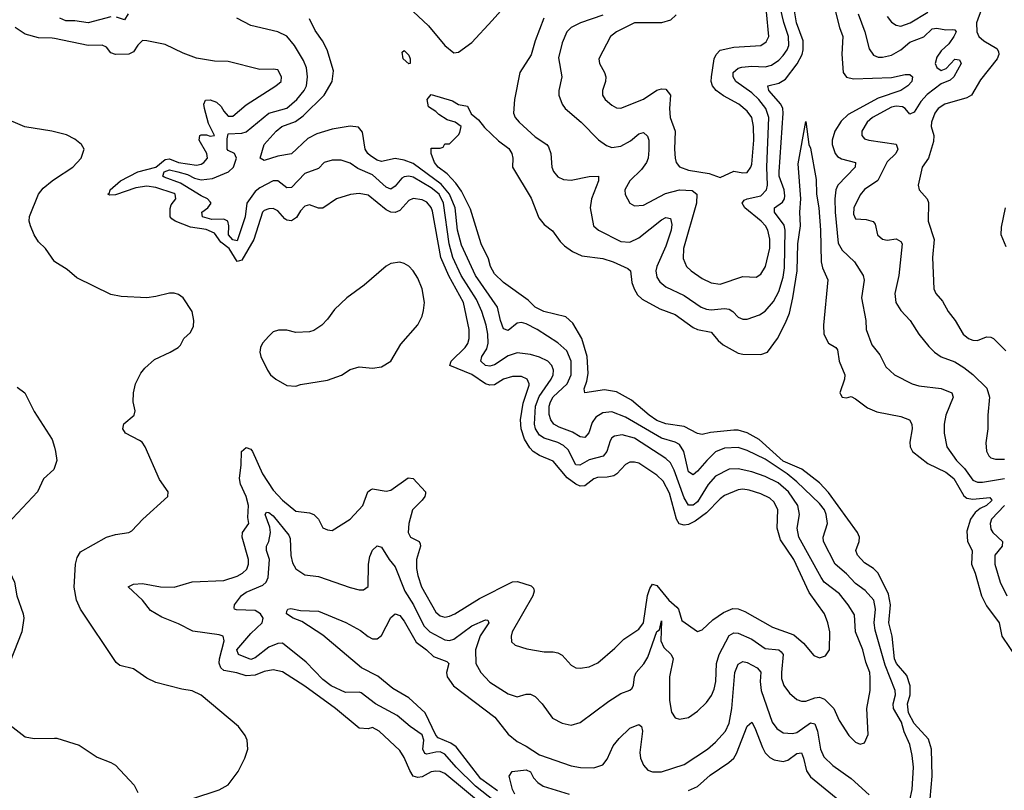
# Model space of a CAD drawing. Header units: inches. Extents: x 1245430 to 1420861, y 606325 to 671315.
# Tile 246 of 256: x 1389846 to 1394209, y 635547 to 638964. Entities that reach past the tile are written whole.
import ezdxf

# ---------------------------------------------------------------- set-up
doc = ezdxf.new("R2010")
doc.units = ezdxf.units.IN
doc.header["$MEASUREMENT"] = 0
doc.layers.add('B3683', color=7, linetype='Continuous')
doc.layers.add('B3693', color=7, linetype='Continuous')

msp = doc.modelspace()

# ---------------------------------------------------------------- linework, layer by layer
at = {"layer": 'B3683', "color": 5}
for points, elevation in [([(1390000, 638880), (1389990, 638882), (1389930, 638884.2), (1389870, 638899.5), (1389825.6, 638930)], 780), ([(1390000, 638467), (1389988.7, 638470), (1389868.9, 638488.9), (1389756.6, 638536.6)], 820), ([(1390000, 637892.3), (1389959.7, 637950), (1389930, 637978.9), (1389909.8, 638010), (1389893.3, 638050), (1389888.5, 638070), (1389890, 638091.3), (1389929.5, 638190), (1389950, 638217.3), (1389989.3, 638250), (1390000, 638256.9)], 820), ([(1389834.5, 637334.5), (1389868.4, 637310), (1389910, 637226.8), (1389990, 637102.8), (1390000, 637068.4)], 820), ([(1390000, 636978.8), (1389997.1, 636970), (1389952, 636928), (1389924.4, 636870), (1389770, 636704.5), (1389750, 636672.7), (1389742, 636650), (1389738.7, 636630), (1389747.2, 636590), (1389794, 636534), (1389823.7, 636470), (1389833.4, 636410), (1389861.6, 636330), (1389864.4, 636310), (1389854.9, 636250), (1389784.4, 636070), (1389747.3, 635927.3), (1389777.3, 635857.3), (1389870, 635783.8), (1389910, 635777), (1390000, 635778.1)], 820)]:
    msp.add_lwpolyline(points, dxfattribs=dict(at, elevation=elevation))
at = {"layer": 'B3693', "color": 5}
for points, elevation in [([(1392755, 638985), (1392730, 638962.1), (1392690, 638949.5), (1392570, 638950.3), (1392491.3, 638910), (1392463.5, 638890), (1392412.9, 638790), (1392414.7, 638770), (1392437.6, 638730), (1392443.5, 638710), (1392442.3, 638690), (1392429.3, 638650), (1392429.2, 638630), (1392440.8, 638610), (1392470, 638584.2), (1392490, 638573.4), (1392510, 638571.3), (1392610, 638612.1), (1392670, 638650.9), (1392690, 638657.7), (1392710, 638655.9), (1392730.1, 638630), (1392725.4, 638570), (1392727.9, 638530), (1392750.6, 638470), (1392747.1, 638390), (1392751.2, 638350), (1392755.5, 638330), (1392770, 638311.6), (1392810, 638297.2), (1392902, 638282), (1392950, 638264), (1393010, 638291.9), (1393050, 638285.2), (1393070, 638286.4), (1393086.3, 638310), (1393090, 638324), (1393099.5, 638430), (1393098.5, 638490), (1393090.8, 638530), (1393070, 638558.5), (1393032.9, 638590), (1392965.6, 638625.6), (1392931.9, 638650), (1392915.6, 638670), (1392910.4, 638690), (1392911.4, 638710), (1392923.9, 638790), (1392931.7, 638810), (1392950, 638828.2), (1393010, 638842.2), (1393130, 638849.5), (1393153.7, 638866.3), (1393165.2, 638890), (1393145.1, 639110)], 780), ([(1391590, 638999.7), (1391657.3, 638937.3), (1391730, 638850.2), (1391770, 638816.5), (1391790, 638820.3), (1391850, 638862.7), (1391940.3, 638959.7), (1392015.7, 639044.3)], 740), ([(1392430, 638983.7), (1392331.6, 638950), (1392290.3, 638930), (1392271.1, 638910), (1392250, 638860.7), (1392234.3, 638794.3), (1392248.4, 638710), (1392235.8, 638650), (1392235.8, 638630), (1392249.2, 638590), (1392263.6, 638570), (1392333.6, 638510), (1392410.8, 638430.8), (1392445.8, 638405.7), (1392470, 638397.8), (1392510, 638403.5), (1392552.5, 638427.5), (1392590, 638458), (1392610, 638464), (1392627.7, 638447.7), (1392633.7, 638430), (1392634.1, 638385.9), (1392631.5, 638350), (1392623.7, 638330), (1392601, 638299), (1392549.5, 638250), (1392527.7, 638210), (1392528.7, 638188.7), (1392550.4, 638150), (1392570, 638139.1), (1392610, 638141.7), (1392707.2, 638192.8), (1392770, 638209.3), (1392826.7, 638206.7), (1392846.4, 638190), (1392845.6, 638150), (1392787.6, 637950), (1392785.7, 637905.7), (1392800.6, 637870), (1392821.6, 637850), (1392870, 637816.6), (1392910, 637797.9), (1392950, 637790.9), (1393050, 637824.8), (1393110, 637822.4), (1393130, 637834.9), (1393151.2, 637870), (1393170, 637951.3), (1393170.7, 637990.7), (1393161.7, 638030), (1393150.4, 638050), (1393131.7, 638070), (1393059, 638130), (1393047.6, 638150), (1393055.8, 638164.2), (1393069.6, 638170), (1393130, 638183.3), (1393154.8, 638210), (1393159.5, 638230), (1393156.4, 638310), (1393165.7, 638530), (1393152.5, 638570), (1393121.2, 638610), (1393090, 638640.1), (1393019.2, 638690), (1393007.5, 638710), (1393008.4, 638730), (1393030, 638749.5), (1393046.4, 638753.6), (1393090, 638757.2), (1393150, 638754.3), (1393178.2, 638761.8), (1393210, 638784.2), (1393230, 638804.8), (1393247.1, 638830), (1393254.5, 638850), (1393252.6, 638890), (1393231.6, 638951.6), (1393208.2, 639051.8)], 760), ([(1392168.2, 638970), (1392130, 638869.7), (1392111.9, 638808.1), (1392062.2, 638730), (1392038, 638610), (1392035, 638550), (1392042.3, 638530), (1392059.7, 638510), (1392130, 638444), (1392182.4, 638410), (1392190, 638400.5), (1392200.3, 638370), (1392203.9, 638310), (1392211.1, 638291.1), (1392230, 638267), (1392255.2, 638255.2), (1392290, 638252), (1392370, 638269.3), (1392410.4, 638270), (1392411.1, 638250), (1392380.4, 638170), (1392373.3, 638130), (1392389.2, 638050), (1392410.3, 638030), (1392510, 637980.6), (1392550, 637976.9), (1392590, 637996.2), (1392690, 638075.8), (1392710, 638086.3), (1392730, 638082), (1392735.2, 638055.2), (1392732.7, 638030), (1392710, 637959.8), (1392668.8, 637870), (1392665.6, 637850), (1392670, 637822.6), (1392682.3, 637802.3), (1392710, 637779.5), (1392790, 637740.4), (1392866, 637690), (1392890, 637679.8), (1392910, 637676.8), (1392970, 637683.6), (1392990, 637680.1), (1393006, 637670), (1393030, 637644.7), (1393050, 637636.2), (1393070, 637635.6), (1393124.3, 637655.7), (1393150, 637671.8), (1393185.9, 637714.1), (1393210, 637759.1), (1393230, 637822.6), (1393235.9, 637864.1), (1393238.8, 638030), (1393233.4, 638053.4), (1393191, 638110), (1393190.5, 638129.5), (1393225.6, 638154.4), (1393235.9, 638170), (1393237.3, 638182.7), (1393233.3, 638210), (1393212.2, 638270), (1393211.3, 638290), (1393229.6, 638550), (1393227.3, 638570), (1393218.3, 638590), (1393166.4, 638650), (1393161.4, 638670), (1393210, 638682.1), (1393239.4, 638700.6), (1393291.2, 638768.7), (1393313.3, 638810), (1393318.6, 638830), (1393318.1, 638870), (1393288.9, 638950), (1393274.9, 639030)], 740), ([(1393457.9, 639010), (1393478.4, 638930), (1393493.5, 638890), (1393489.4, 638810.6), (1393494.8, 638730), (1393510, 638708.7), (1393541.4, 638701.4), (1393710, 638707.2), (1393770, 638721.5), (1393790, 638721.3), (1393802.4, 638710), (1393799.7, 638690), (1393781.1, 638670), (1393750.1, 638650), (1393650, 638616.7), (1393517.1, 638542.9), (1393486.2, 638513.8), (1393457.5, 638470), (1393446.2, 638430), (1393446.1, 638410), (1393459.2, 638370), (1393470, 638357.6), (1393487.7, 638347.7), (1393550.2, 638330), (1393547.9, 638310), (1393472.1, 638230), (1393463.1, 638210), (1393458.4, 638170), (1393459, 638110), (1393473.7, 637973.7), (1393490, 637942.6), (1393545.6, 637890), (1393584.4, 637830), (1393588.3, 637808.3), (1393577, 637730), (1393596.1, 637630), (1393597.8, 637590), (1393622.5, 637522.5), (1393657.5, 637477.5), (1393684.6, 637424.6), (1393722.4, 637390), (1393800.4, 637350), (1393830, 637341.1), (1393930, 637328.7), (1393976.1, 637310), (1393982.8, 637290), (1393950.2, 637210), (1393943.2, 637170), (1393943.2, 637130), (1393954.5, 637070), (1393997.2, 637010), (1394033.3, 636973.3), (1394070, 636922.7), (1394090, 636913), (1394112.9, 636912.9), (1394210, 636929.7)], 740), ([(1393690, 638977.7), (1393710, 638953.2), (1393730, 638939), (1393750, 638935), (1393792.8, 638950), (1393870, 638997.5)], 780), ([(1394107.8, 639010), (1394086.4, 638950), (1394087.6, 638910), (1394096.9, 638890), (1394118, 638870), (1394175.7, 638835.7), (1394183, 638823), (1394184.6, 638810), (1394177.9, 638790), (1394103.3, 638696.7), (1394064.5, 638630), (1394043, 638617), (1393946, 638590), (1393916.2, 638570), (1393901.7, 638550), (1393885.9, 638510), (1393885.7, 638490), (1393896.8, 638450), (1393896, 638424), (1393872.9, 638350), (1393845.5, 638310), (1393827.1, 638230), (1393831.8, 638210), (1393866.7, 638170), (1393872.9, 638152.8), (1393871.8, 638070), (1393899, 637990), (1393891, 637910), (1393896.9, 637770), (1393905.8, 637750), (1393935.7, 637715.7), (1393960.2, 637670), (1393991.8, 637630), (1394026.3, 637570), (1394050, 637551), (1394070, 637543.2), (1394090, 637541.6), (1394130, 637557.3), (1394150, 637556), (1394162, 637550), (1394216, 637496)], 780), ([(1390250, 638976.6), (1390150, 638950.7), (1390090, 638958.5), (1390050, 638958.5), (1390023.7, 638970)], 760), ([(1390326.5, 638990), (1390310, 638962.6), (1390275, 638975)], 760), ([(1391950, 635499), (1391865.5, 635565.5), (1391780.3, 635650), (1391730, 635707.5), (1391710, 635717.2), (1391690, 635716.8), (1391650, 635706.8), (1391640.9, 635710), (1391632.6, 635730), (1391636.3, 635770), (1391630, 635792.8), (1391576, 635830), (1391519.2, 635879.2), (1391422.9, 635930), (1391358.7, 635978.7), (1391350, 635982.4), (1391290, 635980.4), (1391226.2, 636010), (1391190, 636039), (1391114.9, 636114.9), (1391010, 636199.7), (1390990, 636198.4), (1390950, 636182), (1390890, 636134.9), (1390870, 636127.8), (1390815.4, 636150), (1390808.4, 636170), (1390870, 636243.1), (1390919.9, 636290), (1390924.5, 636310), (1390913.8, 636330), (1390890, 636344), (1390807, 636347), (1390797.6, 636350), (1390796.3, 636356.3), (1390797.3, 636370), (1390828.8, 636411.2), (1390850, 636425.7), (1390923, 636457), (1390938.7, 636470), (1390947.6, 636490), (1390952.5, 636570), (1390939.9, 636610), (1390939.1, 636630), (1390950.7, 636650), (1390957.1, 636690), (1390953.9, 636713.9), (1390934.2, 636770), (1390940, 636780), (1390950, 636779.5), (1390970, 636763.9), (1391038.9, 636678.9), (1391044.1, 636664.1), (1391048, 636588), (1391055.3, 636555.3), (1391070, 636529.1), (1391110, 636502), (1391170, 636495.7), (1391310, 636447), (1391350, 636436.2), (1391370, 636435.6), (1391390, 636451), (1391391.4, 636550), (1391396.9, 636583.1), (1391410, 636612.4), (1391430, 636631.7), (1391450, 636624.7), (1391483.6, 636570), (1391510, 636538), (1391552.7, 636430), (1391591.5, 636370), (1391636.8, 636276.8), (1391664.1, 636250), (1391730, 636214.9), (1391750, 636212.1), (1391770, 636217.8), (1391850, 636276.2), (1391910, 636303.6), (1391921, 636301), (1391925.3, 636290), (1391887.3, 636232.7), (1391865.8, 636170), (1391867.5, 636110), (1391890.1, 636070.1), (1391930, 636026.8), (1392010, 635975.2), (1392050, 635962.3), (1392090, 635973.4), (1392110, 635973.4), (1392130, 635963.6), (1392161.6, 635930), (1392206.9, 635866.9), (1392250, 635844.6), (1392290, 635835.4), (1392330, 635847.5), (1392456.9, 635943.1), (1392510, 635976.5), (1392550, 635991.5), (1392559.6, 636000.5), (1392566.6, 636013.4), (1392570.4, 636050), (1392577.2, 636070), (1392612.3, 636107.7), (1392630, 636137.7), (1392670, 636252), (1392681.5, 636258.5), (1392690, 636298), (1392687.6, 636210), (1392700, 636180), (1392732.4, 636150), (1392741.7, 636130), (1392725, 636050), (1392725.8, 635945.8), (1392733.7, 635893.7), (1392750, 635868.5), (1392770, 635862.3), (1392810, 635870.2), (1392850, 635897.7), (1392890, 635936.9), (1392912.2, 635967.8), (1392924.2, 635995.8), (1392930.4, 636030), (1392933.4, 636110), (1392945.9, 636150), (1392990, 636233.6), (1393010, 636245.3), (1393030, 636243.8), (1393090, 636217.3), (1393150, 636175.9), (1393210, 636170.6), (1393221, 636161), (1393229.5, 636149.5), (1393221.2, 636070), (1393222.3, 636042.3), (1393232.5, 636012.5), (1393257.7, 635977.7), (1393289.6, 635949.5), (1393310, 635942.5), (1393330, 635942.6), (1393370, 635957.5), (1393390, 635959.8), (1393411.9, 635951.9), (1393454.2, 635910), (1393476.8, 635856.8), (1393519.6, 635790), (1393550, 635761.1), (1393570, 635752.2), (1393590, 635758), (1393605.6, 635794.4), (1393599.4, 635910), (1393614.1, 635990), (1393614.3, 636045.7), (1393612.8, 636070), (1393595.1, 636115.1), (1393581.7, 636170), (1393549.9, 636250), (1393544.9, 636324.9), (1393517.6, 636370), (1393478.7, 636418.7), (1393410.5, 636470), (1393397.2, 636490), (1393298.1, 636670), (1393291.6, 636710), (1393302.3, 636770), (1393294.3, 636810), (1393252.4, 636870), (1393206.4, 636910), (1393150, 636938.3), (1393090, 636959.5), (1393030, 636972.5), (1392990, 636970.5), (1392930, 636940.2), (1392896.8, 636903.2), (1392850, 636826), (1392830, 636811.4), (1392810, 636811.2), (1392790, 636843.2), (1392746, 636966), (1392730, 636998.9), (1392710, 637017.9), (1392570, 637108.5), (1392516.5, 637123.5), (1392482.2, 637117.8), (1392470.1, 637109.9), (1392462.7, 637097.3), (1392448.4, 637050), (1392431.8, 637028.2), (1392370, 637012.9), (1392328.8, 636988.8), (1392309.9, 636990), (1392276.1, 637056.1), (1392256.3, 637076.3), (1392230, 637089.5), (1392170, 637108.5), (1392150, 637121.7), (1392131.7, 637150), (1392127.1, 637170), (1392131.9, 637250), (1392147.4, 637292.6), (1392201.7, 637370), (1392209.9, 637390), (1392210.9, 637410), (1392203.8, 637430), (1392185.7, 637450), (1392150, 637468), (1392110, 637478.7), (1392050, 637486.3), (1392010, 637473), (1391950, 637433.5), (1391930, 637427.1), (1391910, 637430.5), (1391889.1, 637450), (1391893.3, 637470), (1391915.4, 637504.6), (1391921.9, 637530), (1391921.2, 637570), (1391913.1, 637610), (1391894.1, 637670), (1391870, 637723.2), (1391801.7, 637830), (1391765.8, 637910), (1391748.7, 637970), (1391724, 638150), (1391704.5, 638190), (1391670, 638219), (1391590, 638265.4), (1391570, 638269.9), (1391550, 638267.6), (1391539, 638261), (1391510, 638226.1), (1391490, 638212.4), (1391470, 638220.7), (1391410, 638276.7), (1391343.8, 638303.8), (1391310, 638328.5), (1391270, 638341.8), (1391230, 638341), (1391195.8, 638330), (1391170, 638303.5), (1391110, 638282.5), (1391050, 638219.5), (1391030, 638217.7), (1390990, 638249.3), (1390970, 638249.1), (1390910, 638218.4), (1390890, 638202.2), (1390852.8, 638150), (1390845.8, 638090), (1390810, 637984.1), (1390790, 637988), (1390771.2, 638010), (1390773.1, 638050), (1390769, 638070), (1390750, 638078.8), (1390698.2, 638078.2), (1390655.8, 638090), (1390652.9, 638110), (1390679.6, 638130), (1390694.2, 638150), (1390690, 638156.8), (1390677.8, 638170), (1390650, 638182.5), (1390558.7, 638238.7), (1390485.8, 638265.8), (1390479.6, 638270), (1390486.8, 638290), (1390510, 638297.6), (1390547.1, 638290), (1390590, 638277.3), (1390620.8, 638260.9), (1390650, 638254.4), (1390699.7, 638260.3), (1390771, 638289), (1390792.9, 638310), (1390806.8, 638350), (1390797.4, 638370), (1390770, 638383.2), (1390765.3, 638390), (1390765, 638435), (1390770, 638457.4), (1390830, 638460.7), (1390850, 638466.7), (1390950, 638549.1), (1391030, 638571.1), (1391074.6, 638610), (1391106.6, 638650), (1391116.6, 638670), (1391121.7, 638710), (1391116.7, 638750), (1391103, 638783), (1391063.9, 638850), (1391030, 638891.3), (1390990, 638909.9), (1390870, 638937.7), (1390808.3, 638970)], 760), ([(1393790, 635503.1), (1393801.6, 635550), (1393806.6, 635650), (1393801.4, 635701.4), (1393789.9, 635750), (1393765.8, 635805.8), (1393753.2, 635850), (1393718.8, 635910), (1393716.7, 635930), (1393726.4, 635970), (1393726.1, 635990), (1393681.5, 636101.5), (1393636.9, 636256.9), (1393632.3, 636290), (1393638.1, 636350), (1393630.8, 636390), (1393593.3, 636433.3), (1393550, 636464.7), (1393510, 636506.5), (1393459, 636550), (1393407.3, 636650), (1393406, 636670), (1393425.4, 636730), (1393420.5, 636770), (1393412.1, 636790), (1393390, 636818.2), (1393290, 636914.8), (1393247.3, 636950), (1393150, 637015), (1393070, 637054.1), (1393030, 637067.7), (1392970, 637063.5), (1392930, 637047.5), (1392891, 637010), (1392850, 636961.5), (1392830, 636946), (1392810, 636959.8), (1392789.1, 637049.1), (1392770, 637080.2), (1392750, 637091.2), (1392690, 637108.5), (1392530, 637201.3), (1392470, 637225), (1392430, 637220.9), (1392398.9, 637201.1), (1392382.3, 637177.7), (1392367.5, 637132.5), (1392350, 637110.8), (1392330, 637114.9), (1392295.3, 637135.3), (1392236.6, 637156.6), (1392212.8, 637170), (1392199.2, 637190), (1392192.8, 637212.8), (1392192.5, 637250), (1392198, 637270), (1392210, 637291.8), (1392272.1, 637350), (1392289.6, 637390), (1392289.1, 637450), (1392270, 637496), (1392231.4, 637531.4), (1392139.2, 637590), (1392090, 637615), (1392070, 637620.9), (1392050, 637618.9), (1392010, 637586.2), (1391990, 637593.8), (1391976.5, 637630), (1391963.4, 637690), (1391865.7, 637830), (1391804.2, 637964.2), (1391786.8, 638030), (1391775.2, 638130), (1391750.6, 638190.6), (1391714, 638234), (1391590, 638325.6), (1391550, 638340.7), (1391510, 638347.9), (1391450, 638335), (1391430, 638341.4), (1391400.3, 638360.2), (1391388.3, 638370), (1391377.5, 638390), (1391364.8, 638464.8), (1391347.7, 638487.7), (1391310, 638492.1), (1391230, 638477.9), (1391162.3, 638457.7), (1391122.4, 638437.6), (1391050, 638368.8), (1390990, 638358.8), (1390930, 638339.7), (1390912.3, 638350), (1390929.1, 638410.9), (1390983, 638470), (1391007.1, 638490), (1391067.9, 638512.1), (1391102.5, 638537.5), (1391194.8, 638630), (1391231, 638690), (1391236.5, 638736.5), (1391208.2, 638830), (1391187.7, 638870), (1391155.5, 638915.5), (1391130, 638968.4)], 740), ([(1393562.3, 638990), (1393590.7, 638910), (1393610, 638834.4), (1393630, 638806), (1393650, 638798.2), (1393670, 638797.1), (1393710, 638806.9), (1393750, 638829.6), (1393790, 638864.6), (1393852.2, 638887.8), (1393890, 638923.8), (1393910, 638926.2), (1393950, 638919.4), (1393981.1, 638921.1), (1393990, 638919.6), (1393995.8, 638910), (1393985.5, 638890), (1393963.3, 638856.7), (1393930, 638826.2), (1393910, 638798.4), (1393902.8, 638770), (1393910, 638751.5), (1393930, 638739.3), (1393952, 638748), (1393990, 638788.7), (1394010, 638786), (1394018, 638770), (1393986, 638710), (1393970, 638696.2), (1393930, 638679.5), (1393867.6, 638632.4), (1393839.5, 638600.5), (1393810, 638554), (1393790, 638545.6), (1393769.8, 638570), (1393757.5, 638577.5), (1393730, 638580.9), (1393710, 638576.8), (1393624.6, 638530), (1393601.5, 638510), (1393578.3, 638470), (1393577.5, 638450), (1393590, 638435.5), (1393609.2, 638429.2), (1393730, 638411.8), (1393737.4, 638390), (1393728.8, 638370), (1393690, 638333.1), (1393649.5, 638250.5), (1393590, 638211), (1393570, 638187.6), (1393542.2, 638130), (1393541.2, 638101.2), (1393550, 638081.6), (1393597.8, 638077.7), (1393628.8, 638068.8), (1393636.9, 638056.9), (1393647.7, 638010), (1393670, 637990.2), (1393690, 637987), (1393730, 637992.7), (1393750, 637980.3), (1393756.3, 637970), (1393741.9, 637830), (1393724.5, 637750), (1393728.4, 637710), (1393750, 637674.6), (1393792.3, 637630), (1393830.1, 637570.1), (1393874.4, 637514.4), (1393899.6, 637490), (1393929.5, 637469.5), (1393990, 637446.4), (1394030, 637421.5), (1394070, 637390.1), (1394131.1, 637330), (1394144.1, 637290), (1394136.5, 637210), (1394136.3, 637150), (1394127.8, 637087.8), (1394130.2, 637050.2), (1394140.3, 637030), (1394150, 637021.5), (1394170, 637015.9), (1394210, 637016.1)], 760), ([(1391912.8, 635470), (1391730, 635621), (1391710, 635629.9), (1391690, 635632.5), (1391670, 635629.3), (1391630, 635607.1), (1391610, 635603.8), (1391590, 635610.5), (1391574.4, 635634.4), (1391550, 635692.6), (1391530, 635723.5), (1391439.7, 635810), (1391410, 635826.3), (1391390, 635819.8), (1391350, 635823.2), (1391245.6, 635910), (1391110, 636008.2), (1391010, 636072.4), (1390970, 636081.9), (1390930, 636073.4), (1390890, 636058.1), (1390850, 636054.5), (1390807.8, 636067.8), (1390750, 636077.9), (1390737.1, 636090), (1390730.5, 636110.5), (1390731.2, 636130), (1390752, 636210), (1390747.1, 636230), (1390730, 636236.9), (1390612.8, 636252.8), (1390550, 636285.4), (1390475.4, 636315.4), (1390425, 636345), (1390389.9, 636390), (1390326.3, 636450), (1390350, 636461.4), (1390390, 636464.3), (1390470, 636449.6), (1390530, 636448.4), (1390610, 636472.2), (1390750, 636477.1), (1390810, 636496), (1390834.1, 636510), (1390852.2, 636527.8), (1390860.1, 636550), (1390859.7, 636570), (1390831.7, 636670), (1390834, 636690), (1390862, 636730), (1390856.7, 636756.7), (1390860.1, 636810), (1390850.3, 636849.7), (1390825, 636905), (1390819.6, 636930), (1390828, 636990), (1390828.3, 637050), (1390850, 637067.7), (1390870, 637059.6), (1390877.6, 637050), (1390922.5, 636950), (1390970, 636878.4), (1391010, 636833.9), (1391070, 636784.6), (1391130, 636776.9), (1391150.2, 636770.2), (1391170.4, 636750), (1391190, 636710.8), (1391210, 636701.6), (1391230, 636699.3), (1391310, 636748.7), (1391366.6, 636810), (1391389.2, 636870.8), (1391400.4, 636879.6), (1391410, 636883.6), (1391470, 636873.1), (1391490, 636877.8), (1391567.9, 636932.1), (1391590, 636930.2), (1391644.4, 636870), (1391643.8, 636863.8), (1391641.7, 636850), (1391630, 636834), (1391586.4, 636790), (1391570.2, 636730), (1391567.8, 636690), (1391577.3, 636670), (1391616.4, 636650), (1391620.3, 636640.3), (1391622, 636630), (1391604, 636570), (1391604.2, 636530), (1391610, 636499.1), (1391627.3, 636450), (1391690, 636337.7), (1391710, 636320.1), (1391730, 636315.5), (1391750, 636319.5), (1391774, 636330), (1391882.9, 636397.1), (1392030, 636471.3), (1392052.6, 636472.6), (1392113.3, 636453.3), (1392123, 636443), (1392126.4, 636430), (1392120.1, 636410), (1392028.2, 636250), (1392023.6, 636230), (1392025.1, 636205.1), (1392041, 636190), (1392093.9, 636173.9), (1392170, 636160.9), (1392210, 636161.7), (1392230, 636156.9), (1392250, 636145.7), (1392290, 636102.4), (1392310, 636090.3), (1392330, 636088.8), (1392370, 636094.9), (1392407.6, 636112.4), (1392483.2, 636176.8), (1392522.6, 636217.4), (1392590, 636261.6), (1392610, 636290.3), (1392628.6, 636411.4), (1392638, 636442), (1392650, 636460.5), (1392670, 636455.4), (1392722.8, 636390), (1392758.6, 636358.6), (1392765.5, 636350), (1392780.2, 636300.2), (1392850, 636251.6), (1392870, 636258.3), (1392917.5, 636302.6), (1392964.6, 636335.4), (1393006.7, 636353.3), (1393030, 636352.3), (1393059.9, 636339.9), (1393182.3, 636270), (1393276.2, 636236.3), (1393320.1, 636200.1), (1393364.5, 636144.4), (1393390, 636134.9), (1393416.6, 636143.4), (1393434.7, 636170), (1393435.5, 636250), (1393427.4, 636290), (1393411.9, 636330), (1393344.9, 636424.9), (1393276.9, 636570), (1393217, 636657), (1393202, 636710), (1393205.4, 636790), (1393190, 636825.3), (1393170, 636842.4), (1393130, 636862.3), (1393078.2, 636878.2), (1393050, 636882.1), (1393030, 636879.2), (1392970, 636853.6), (1392950, 636839.9), (1392890, 636777.7), (1392839.4, 636740.6), (1392810, 636725.5), (1392790, 636722.2), (1392768.9, 636728.9), (1392756.5, 636750), (1392725, 636865), (1392697.1, 636917.1), (1392670, 636944.9), (1392590, 636997.1), (1392570, 637002.8), (1392550, 637002.2), (1392530, 636991.6), (1392491.6, 636950), (1392478.2, 636941.8), (1392450, 636935.2), (1392406, 636934), (1392390, 636928.1), (1392350, 636896.6), (1392330, 636896.3), (1392310, 636905.2), (1392272.8, 636932.8), (1392210, 637006.4), (1392150, 637031.9), (1392121.4, 637050), (1392106.2, 637066.2), (1392083.7, 637103.7), (1392067.8, 637150), (1392065.3, 637190), (1392076.9, 637263.1), (1392103.1, 637343.1), (1392104.1, 637350), (1392094.6, 637370), (1392070, 637381.9), (1392030, 637382.5), (1391990, 637369.9), (1391950, 637345.4), (1391930, 637343), (1391910, 637349.9), (1391850, 637391.3), (1391751.6, 637430), (1391758.1, 637450), (1391819.4, 637510), (1391831.5, 637528.5), (1391837.8, 637550), (1391838.5, 637590), (1391812.8, 637710), (1391748.1, 637828.1), (1391712.3, 637910), (1391675.2, 638115.2), (1391670, 638131.9), (1391650, 638155.4), (1391630, 638165.6), (1391590, 638170.9), (1391570, 638161.9), (1391530, 638118.5), (1391510, 638108.9), (1391490, 638109.9), (1391470, 638121.3), (1391390, 638186.1), (1391350, 638192.8), (1391311.7, 638188.3), (1391250, 638169), (1391190, 638128.9), (1391170, 638128.7), (1391130, 638143.1), (1391110, 638137.2), (1391090, 638116.4), (1391072.8, 638087.2), (1391050, 638072.3), (1391030, 638075), (1391021.1, 638081.1), (1390990, 638116.2), (1390970, 638127.3), (1390950, 638125.2), (1390930, 638118), (1390921.4, 638110), (1390883, 637990), (1390830, 637898.2), (1390810, 637891.9), (1390773.6, 637950), (1390737.5, 637977.5), (1390710, 638016.9), (1390673, 638033), (1390603.6, 638043.6), (1390534.8, 638070), (1390520.7, 638080.7), (1390512.3, 638090), (1390513.4, 638126.6), (1390517.4, 638142.6), (1390537.8, 638170), (1390535.4, 638190), (1390530, 638193.8), (1390450, 638220.5), (1390410, 638226.5), (1390361.3, 638218.7), (1390270, 638186.9), (1390245.6, 638185.6), (1390236.8, 638190), (1390243.8, 638196.2), (1390247.3, 638210), (1390292.8, 638250), (1390370, 638288.9), (1390450, 638310.5), (1390490, 638344.5), (1390510, 638346.3), (1390550, 638330.4), (1390630, 638319), (1390650, 638322.8), (1390661.4, 638330), (1390678.4, 638350), (1390674.7, 638370), (1390641.8, 638430), (1390644.4, 638450), (1390650, 638453.8), (1390673.6, 638453.6), (1390690, 638447.4), (1390709.5, 638450), (1390683.1, 638503.1), (1390665, 638570), (1390661.6, 638590), (1390670, 638607.3), (1390690, 638609.1), (1390718.3, 638598.3), (1390739.5, 638579.5), (1390750, 638559), (1390770, 638535.9), (1390790, 638536.8), (1390850, 638586.3), (1390980.5, 638670), (1391004.4, 638690), (1391006.2, 638710), (1390990, 638741.1), (1390970, 638745.1), (1390910, 638743.5), (1390770, 638778.5), (1390710, 638780.5), (1390630, 638792.8), (1390570, 638815.4), (1390490, 638854), (1390410, 638869.7), (1390390, 638871), (1390370, 638851.6), (1390350, 638821.3), (1390330, 638810.4), (1390270, 638810.3), (1390250, 638816.4), (1390230, 638841.8), (1390211.5, 638851.5), (1390150, 638849.9), (1390000, 638880)], 780), ([(1393881.2, 635510), (1393889.9, 635610), (1393886.6, 635730), (1393873.3, 635773.3), (1393810, 635843.4), (1393785.4, 635890), (1393780.5, 635930), (1393792.7, 635970), (1393792.1, 636010), (1393776.8, 636056.8), (1393731.2, 636110), (1393722.6, 636130), (1393712.7, 636230), (1393697.5, 636290), (1393704.4, 636370), (1393696.1, 636416.1), (1393649.6, 636509.6), (1393630, 636529.9), (1393590, 636556.2), (1393558, 636590), (1393550.8, 636610), (1393566.6, 636650), (1393567.2, 636670), (1393558.5, 636690), (1393430, 636867.2), (1393390, 636910.8), (1393311.3, 636971.3), (1393230, 637006.9), (1393122.9, 637102.9), (1393070, 637132.3), (1393030, 637143.6), (1393010, 637144.6), (1392906.8, 637133.2), (1392870, 637124.5), (1392850, 637129.8), (1392790, 637160.3), (1392710, 637171.4), (1392670, 637186.2), (1392635.2, 637210), (1392557, 637277), (1392490, 637313.5), (1392437.9, 637322.1), (1392349.8, 637309.8), (1392347.7, 637327.7), (1392359.5, 637360.5), (1392365, 637395), (1392360.5, 637470), (1392337.1, 637550), (1392297.8, 637617.8), (1392265.9, 637645.9), (1392168.4, 637670), (1392130, 637689.4), (1392099.9, 637719.9), (1391990, 637799.1), (1391950, 637837.7), (1391932, 637870), (1391923, 637903), (1391890.9, 637970), (1391843.5, 638123.5), (1391804.3, 638204.3), (1391779.4, 638239.4), (1391741, 638281), (1391700.5, 638310), (1391683.5, 638330), (1391669.2, 638370), (1391670, 638394), (1391710, 638394), (1391722, 638398), (1391730, 638414), (1391750, 638414), (1391790, 638454), (1391796.4, 638463.6), (1391802, 638490), (1391775.3, 638510), (1391740.5, 638520.5), (1391703, 638543), (1391690, 638557), (1391658, 638578), (1391651.5, 638610), (1391670, 638631.6), (1391763.9, 638603.9), (1391790, 638587.4), (1391830, 638580.5), (1391846.7, 638546.7), (1391879.4, 638519.4), (1391905.8, 638485.7), (1391967.4, 638427.4), (1392013, 638393), (1392026.6, 638370), (1392030.8, 638350), (1392030.2, 638310), (1392113, 638173), (1392145.9, 638085.9), (1392170, 638056), (1392207.7, 638027.7), (1392240.7, 637980.7), (1392260.6, 637960.6), (1392296.3, 637936.3), (1392336.9, 637916.9), (1392430, 637904.9), (1392476.4, 637890), (1392540.7, 637860.7), (1392552.6, 637850), (1392559, 637799), (1392569.3, 637770), (1392584, 637744), (1392604.4, 637724.4), (1392682.2, 637682.2), (1392750, 637656.6), (1392830, 637598.5), (1392850, 637589.6), (1392910, 637577.9), (1392940.8, 637540.8), (1392963, 637523), (1393030, 637485.3), (1393050, 637481), (1393130, 637478.7), (1393159.4, 637490), (1393204.5, 637550), (1393240.3, 637619.7), (1393257, 637663), (1393272.3, 637730), (1393290.8, 637850), (1393294, 637970), (1393306.5, 638050), (1393302.5, 638110), (1393308.3, 638170), (1393295.5, 638324.5), (1393330, 638512), (1393342.4, 638410), (1393350, 638394.8), (1393375.1, 638255.1), (1393377.2, 638190), (1393387.8, 638130), (1393395.4, 638030), (1393397.9, 637890), (1393403.2, 637863.2), (1393427.8, 637810), (1393407.9, 637610), (1393409.5, 637570), (1393430, 637530.4), (1393463, 637510), (1393470, 637500.7), (1393478, 637450), (1393502.6, 637390), (1393501.7, 637370), (1393480.7, 637310), (1393483.4, 637303.4), (1393490.8, 637290.8), (1393510, 637287.7), (1393530, 637292.7), (1393550, 637283.6), (1393602.7, 637242.7), (1393644.5, 637224.5), (1393750, 637205), (1393788.5, 637190), (1393799.7, 637170), (1393800.5, 637150), (1393790.1, 637090), (1393791.5, 637070), (1393802.1, 637050), (1393870, 636996.6), (1393950, 636957.1), (1393986.2, 636930), (1394030, 636852.5), (1394042.9, 636842.9), (1394070, 636838.5), (1394145.3, 636845.2), (1394153.5, 636833.5), (1394153.2, 636830), (1394130.1, 636810), (1394102.7, 636797.3), (1394080.8, 636779.2), (1394059.1, 636750), (1394043.6, 636696.4), (1394046.5, 636650), (1394066.5, 636610), (1394064.3, 636550), (1394080.5, 636510), (1394107.6, 636410), (1394130, 636365.4), (1394186, 636290), (1394197.7, 636230), (1394266, 636130)], 720), ([(1390000, 638256.9), (1390082, 638310), (1390118.4, 638350), (1390132, 638390), (1390119.3, 638410), (1390090, 638434), (1390053.2, 638453.2), (1390000, 638467)], 820), ([(1394217.5, 637957.4), (1394195.7, 638010), (1394196.2, 638043.8), (1394214.4, 638130)], 780), ([(1390609.4, 635510), (1390730, 635548.9), (1390770, 635572), (1390814, 635630), (1390844, 635690), (1390856.4, 635730), (1390853.7, 635770), (1390845.4, 635790), (1390815.4, 635830), (1390650, 635969), (1390610, 635987.6), (1390565.1, 635994.9), (1390450, 636025.3), (1390410, 636045), (1390350, 636085.3), (1390290, 636101.1), (1390273.4, 636113.4), (1390114.9, 636350), (1390097.4, 636390), (1390087.1, 636447.2), (1390093.9, 636550), (1390101, 636579), (1390116, 636604), (1390230, 636669.3), (1390270, 636681.1), (1390329.8, 636690.2), (1390343, 636697), (1390391.2, 636748.8), (1390502.7, 636850), (1390503.7, 636870), (1390465.4, 636925.4), (1390401.7, 637070), (1390388.2, 637090), (1390377.5, 637097.5), (1390315.1, 637130), (1390302.8, 637150), (1390308.2, 637171.8), (1390354, 637210), (1390357.7, 637230), (1390348.7, 637270), (1390350.8, 637310), (1390359.8, 637350), (1390383.1, 637396.9), (1390400.5, 637419.5), (1390443.1, 637456.9), (1390513.2, 637490), (1390549, 637510), (1390558.9, 637521.1), (1390574, 637550), (1390602.5, 637577.5), (1390615.6, 637604.4), (1390618.4, 637630), (1390609.6, 637670), (1390570.9, 637730.9), (1390550, 637745.6), (1390530, 637751.5), (1390510, 637751.3), (1390450, 637736), (1390410, 637730.9), (1390296.1, 637736.1), (1390250, 637746), (1390099.8, 637819.8), (1390056.9, 637856.9), (1390001.6, 637890), (1390000, 637892.3)], 820), ([(1390000, 637068.4), (1390005.3, 637050), (1390010.3, 637010), (1390000, 636978.8)], 820), ([(1394210, 636810.6), (1394152.4, 636750), (1394147.3, 636730), (1394150, 636705.7), (1394158.9, 636690), (1394201.2, 636650), (1394199.8, 636630), (1394167.1, 636590), (1394167.1, 636550), (1394190.8, 636470), (1394220.9, 636410)], 740), ([(1391964.1, 635544.1), (1391890, 635597.5), (1391780.1, 635740.1), (1391756, 635756), (1391700.2, 635780.2), (1391690, 635791.6), (1391643.5, 635890), (1391570, 635957.8), (1391499, 635999), (1391432.9, 636052.9), (1391361.1, 636090), (1391190, 636234.9), (1391095.6, 636295.6), (1391057.4, 636310), (1391028.6, 636330), (1391030, 636342), (1391034, 636350), (1391047.4, 636352.6), (1391090, 636344.7), (1391170, 636341.5), (1391291.1, 636291.1), (1391356.2, 636256.2), (1391390, 636229.3), (1391410, 636219.3), (1391430, 636218.6), (1391450, 636233.4), (1391490, 636313.1), (1391510, 636330.3), (1391530, 636322.3), (1391550, 636297.2), (1391603.5, 636203.5), (1391648.7, 636170), (1391679.9, 636139.9), (1391738.4, 636118.4), (1391748.1, 636110), (1391737.7, 636070), (1391740.1, 636050), (1391768.1, 636010), (1391951.7, 635871.7), (1392010, 635795.8), (1392050, 635763.5), (1392090, 635743.6), (1392150, 635704.6), (1392290, 635655.1), (1392331.7, 635648.3), (1392390, 635646.5), (1392430, 635660.3), (1392450, 635685.7), (1392476.2, 635743.8), (1392502.6, 635777.4), (1392550, 635822.9), (1392590, 635839.6), (1392602, 635830), (1392605.8, 635810), (1392594.6, 635714.6), (1392596.4, 635690), (1392610, 635658.9), (1392630, 635636.1), (1392650, 635629.2), (1392690, 635629.3), (1392790, 635661.2), (1392893.5, 635730), (1392930, 635760.7), (1392974.4, 635810), (1392990, 635845.3), (1393002.2, 635910), (1393015, 636070), (1393030, 636107.1), (1393050, 636117.6), (1393070, 636113.1), (1393114, 636090), (1393130, 636071.7), (1393127.3, 636030), (1393132.4, 635990), (1393180.7, 635850), (1393200.6, 635820.6), (1393230, 635802.3), (1393270, 635798.7), (1393290, 635803.9), (1393350, 635845.7), (1393370, 635841.6), (1393381.8, 635810), (1393395, 635730), (1393410, 635695.6), (1393450, 635656.6), (1393530, 635600.1), (1393610, 635526.6)], 740), ([(1392810, 635546.4), (1392850, 635564.6), (1392905.3, 635614.7), (1392989.2, 635670), (1393010.5, 635690), (1393023.1, 635710), (1393070, 635831.8), (1393090, 635848.9), (1393104.1, 635824.1), (1393137.1, 635737.1), (1393150, 635714), (1393170, 635692.6), (1393190, 635682.3), (1393230, 635675), (1393250, 635681), (1393290, 635710.1), (1393310, 635712.6), (1393320.1, 635690), (1393333.3, 635633.3), (1393350, 635607.2), (1393480.2, 635500.2)], 720), ([(1390000, 635778.1), (1390010, 635778.3), (1390110, 635747.4), (1390190, 635693.4), (1390250, 635670.8), (1390270, 635658.8), (1390353.4, 635570), (1390370, 635538)], 820), ([(1392040.5, 635530), (1392029.8, 635550.2), (1392015.3, 635610), (1392028, 635630), (1392090, 635638.5), (1392110, 635628.4), (1392122.7, 635602.7), (1392141.5, 635581.5), (1392166.2, 635566.2), (1392281.6, 635530)], 720)]:
    msp.add_lwpolyline(points, dxfattribs=dict(at, elevation=elevation))
for points, elevation in [([(1391570, 638767.8), (1391545.1, 638790), (1391540.7, 638819.3), (1391550, 638826.8), (1391570, 638806), (1391575.8, 638790), (1391576, 638770)], 720), ([(1391530, 637888.5), (1391490, 637882.7), (1391470, 637871), (1391373.2, 637786.8), (1391295.6, 637730), (1391240.9, 637679.1), (1391210, 637636.2), (1391184.4, 637610), (1391150, 637586.3), (1391130, 637579.7), (1391070, 637577.6), (1391030, 637587.6), (1390992.3, 637587.7), (1390970, 637579.5), (1390950, 637560.9), (1390922, 637530), (1390913, 637510), (1390910.4, 637490), (1390914.4, 637470), (1390943.7, 637410), (1390957.6, 637390), (1390980.4, 637370), (1391030, 637341.3), (1391070, 637339.5), (1391090, 637347), (1391210, 637364.9), (1391272.3, 637387.7), (1391310, 637412.2), (1391350, 637424.9), (1391410, 637419.3), (1391450, 637424.2), (1391490.6, 637449.4), (1391534.5, 637525.5), (1391610, 637610.3), (1391629.1, 637650), (1391635.2, 637675.2), (1391640.2, 637710), (1391630, 637771.3), (1391610, 637817.7), (1391590, 637849.7), (1391570, 637871), (1391550, 637883.1)], 820)]:
    msp.add_lwpolyline(points, close=True, dxfattribs=dict(at, elevation=elevation))

doc.saveas('drawing.dxf')
